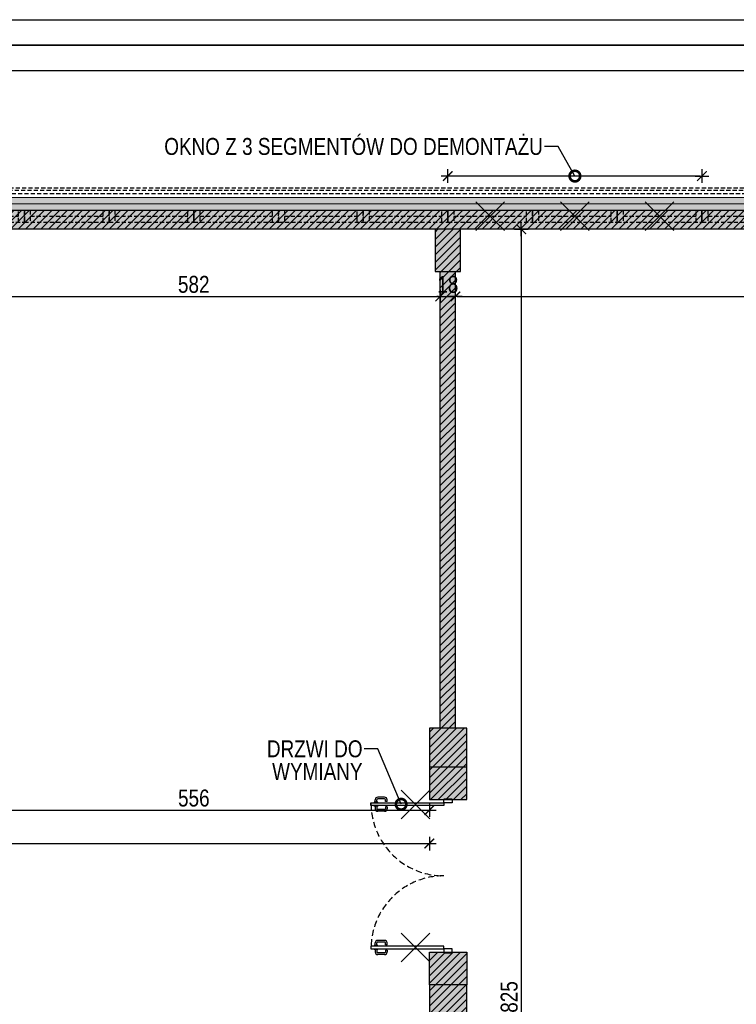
# Model space of a CAD drawing. Header units: millimetres. Extents: x 59331 to 112314, y -16110 to 34390.
# Tile 117 of 198: x 61185 to 62031, y 22301 to 23464. Entities that reach past the tile are written whole.
import ezdxf
from ezdxf import colors
from ezdxf.entities.mleader import LeaderData, LeaderLine
from ezdxf.math import Vec2, Vec3

# ---------------------------------------------------------------- set-up
doc = ezdxf.new("R2010")
doc.units = ezdxf.units.MM
doc.linetypes.add('DASHED', pattern=[0.75, 0.5, -0.25])
doc.layers.get('DEFPOINTS').update_dxf_attribs({"lineweight": 9})
for name, color, linetype in [('_HSA_HATCH_WYPEŁNIENIA_PRZEGRÓD', 205, 'Continuous'), ('_HSA_STOLARKA_WEWNĘTRZNA', 132, 'Continuous'), ('_HSA_STOLARKA_ZEWNĘTRZNA', 132, 'Continuous'), ('_HSA_WIDOKOWE', 1, 'Continuous'), ('_HSA_WIDOKOWE_CIENKIE', 8, 'Continuous'), ('_HSA_WYM_100', 141, 'Continuous'), ('_HSA_ŚCIANY_DZIAŁOWE', 6, 'Continuous'), ('_HSA_ŚCIANY_KONSTRUKCYJNE', 3, 'Continuous'), ('_HSA_ŚCIANY_MUROWANE', 4, 'Continuous')]:
    doc.layers.add(name, color=color, linetype=linetype)
doc.layers.add('_HSA_IZOLACJA_TERMICZNA', color=2, linetype='Continuous', lineweight=5)
doc.layers.add('_HSA_UWAGI', color=50, linetype='Continuous', plot=False)
doc.layers.add('_HSA_WYBURZENIA', color=7, linetype='Continuous', true_color=0xdd0303)
doc.layers.add('_HSA_WYBURZENIA_01', color=7, linetype='Continuous', true_color=0xdd0303)
doc.styles.add('ARIAL_100', font='Arial.ttf', dxfattribs={"width": 0.8, "height": 20})
doc.linetypes.add('BATTING', pattern='A,0.00254,-2.54,[134,ltypeshp.shx,S=2.54,R=0,X=-2.54,Y=0],-5.08,[134,ltypeshp.shx,S=2.54,R=180,X=2.54,Y=0],-2.54', length=10.16254)
doc.dimstyles.new('WYM_WEWN_100', dxfattribs={"dimtxt": 20, "dimasz": 2, "dimexe": 10, "dimexo": 0, "dimgap": 4, "dimtad": 1, "dimdec": 1, "dimrnd": 0.1, "dimtxsty": 'ARIAL_100', "dimblk": 'Wym-03', "dimcen": 0, "dimdle": 10, "dimse1": 1, "dimse2": 1, "dimclrt": 256, "dimazin": 2, "dimtfac": 1, "dimtdec": 1, "dimtix": 1, "dimtmove": 2, "dimatfit": 0, "dimfxl": 1, "dimtolj": 1, "dimtzin": 0, "dimarcsym": 0})

# ---------------------------------------------------------------- blocks, each defined once
blk = doc.blocks.new('A$C8bc12de0')
at = {"linetype": 'ByBlock', "ltscale": 10}
blk.add_lwpolyline([(2.9, 11.4), (10281.7, 11.4), (10281.7, 8.2), (2.9, 8.2)], close=True, dxfattribs=at)
blk = doc.blocks.new('*U257')
at = {"linetype": 'ByBlock', "ltscale": 10}
for p, q in [((0, 14), (100, 14)), ((0, 0), (0, 14)), ((7, 0), (7, 14)), ((93, 14), (93, 0)), ((100, 14), (100, 0)), ((0, 0), (100, 0)), ((7, 7), (93, 7))]:
    blk.add_line(p, q, dxfattribs=at)
blk = doc.blocks.new('*U258')
at = {"linetype": 'ByBlock', "ltscale": 10}
for p, q in [((0, 14), (100, 14)), ((0, 0), (0, 14)), ((7, 0), (7, 14)), ((93, 14), (93, 0)), ((100, 14), (100, 0)), ((0, 0), (100, 0)), ((7, 7), (93, 7))]:
    blk.add_line(p, q, dxfattribs=at)
blk = doc.blocks.new('*U259')
at = {"linetype": 'ByBlock', "ltscale": 10}
for p, q in [((0, 14), (100, 14)), ((0, 0), (0, 14)), ((7, 0), (7, 14)), ((93, 14), (93, 0)), ((100, 14), (100, 0)), ((0, 0), (100, 0)), ((7, 7), (93, 7))]:
    blk.add_line(p, q, dxfattribs=at)
blk = doc.blocks.new('*U260')
at = {"linetype": 'ByBlock', "ltscale": 10}
for p, q in [((0, 14), (100, 14)), ((0, 0), (0, 14)), ((7, 0), (7, 14)), ((93, 14), (93, 0)), ((100, 14), (100, 0)), ((0, 0), (100, 0)), ((7, 7), (93, 7))]:
    blk.add_line(p, q, dxfattribs=at)
blk = doc.blocks.new('*U261')
at = {"linetype": 'ByBlock', "ltscale": 10}
for p, q in [((0, 14), (100, 14)), ((0, 0), (0, 14)), ((7, 0), (7, 14)), ((93, 14), (93, 0)), ((100, 14), (100, 0)), ((0, 0), (100, 0)), ((7, 7), (93, 7))]:
    blk.add_line(p, q, dxfattribs=at)
blk = doc.blocks.new('*U245')
at = {"linetype": 'ByBlock', "ltscale": 10}
for p, q in [((0, 14), (100, 14)), ((0, 0), (0, 14)), ((7, 0), (7, 14)), ((93, 14), (93, 0)), ((100, 14), (100, 0)), ((0, 0), (100, 0)), ((7, 7), (93, 7))]:
    blk.add_line(p, q, dxfattribs=at)
blk = doc.blocks.new('*U246')
at = {"linetype": 'ByBlock', "ltscale": 10}
for p, q in [((0, 14), (100, 14)), ((0, 0), (0, 14)), ((7, 0), (7, 14)), ((93, 14), (93, 0)), ((100, 14), (100, 0)), ((0, 0), (100, 0)), ((7, 7), (93, 7))]:
    blk.add_line(p, q, dxfattribs=at)
blk = doc.blocks.new('*U247')
at = {"linetype": 'ByBlock', "ltscale": 10}
for p, q in [((0, 14), (100, 14)), ((0, 0), (0, 14)), ((7, 0), (7, 14)), ((93, 14), (93, 0)), ((100, 14), (100, 0)), ((0, 0), (100, 0)), ((7, 7), (93, 7))]:
    blk.add_line(p, q, dxfattribs=at)
blk = doc.blocks.new('*U248')
at = {"linetype": 'ByBlock', "ltscale": 10}
for p, q in [((0, 14), (100, 14)), ((0, 0), (0, 14)), ((7, 0), (7, 14)), ((93, 14), (93, 0)), ((100, 14), (100, 0)), ((0, 0), (100, 0)), ((7, 7), (93, 7))]:
    blk.add_line(p, q, dxfattribs=at)
blk = doc.blocks.new('*U249')
at = {"linetype": 'ByBlock', "ltscale": 10}
for p, q in [((0, 14), (100, 14)), ((0, 0), (0, 14)), ((7, 0), (7, 14)), ((93, 14), (93, 0)), ((100, 14), (100, 0)), ((0, 0), (100, 0)), ((7, 7), (93, 7))]:
    blk.add_line(p, q, dxfattribs=at)
blk = doc.blocks.new('*U365')
for p, q in [((-86.8, 82.25), (-86, 82.25)), ((-86.8, 77.75), (-86.8, 82.25)), ((-82.275, 82.25), (-83.075, 82.25)), ((-82.275, 77.75), (-82.275, 82.25)), ((82.275, 82.25), (83.075, 82.25)), ((82.275, 77.75), (82.275, 82.25)), ((86.8, 82.25), (86, 82.25)), ((86.8, 77.75), (86.8, 82.25)), ((-92.9, 69.86), (-92.9, 78)), ((-90.9, 69.86), (-90.9, 78)), ((-86.8, 81), (-89.9, 81)), ((-86.8, 79), (-89.9, 79)), ((-86, 77.75), (-86.8, 77.75)), ((-83.075, 77.75), (-82.275, 77.75)), ((-82.275, 81), (-79.175, 81)), ((-82.275, 79), (-79.175, 79)), ((-78.175, 69.86), (-78.175, 78)), ((-76.175, 69.86), (-76.175, 78)), ((76.175, 69.86), (76.175, 78)), ((78.175, 69.86), (78.175, 78)), ((82.275, 81), (79.175, 81)), ((82.275, 79), (79.175, 79)), ((83.075, 77.75), (82.275, 77.75)), ((86, 77.75), (86.8, 77.75)), ((86.8, 81), (89.9, 81)), ((86.8, 79), (89.9, 79)), ((90.9, 69.86), (90.9, 78)), ((92.9, 69.86), (92.9, 78)), ((-87.8, 68.86), (-89.9, 68.86)), ((-87.8, 66.86), (-89.9, 66.86)), ((-87.8, 66.86), (-87.8, 68.86)), ((-81.275, 66.86), (-81.275, 68.86)), ((-81.275, 68.86), (-79.175, 68.86)), ((-81.275, 66.86), (-79.175, 66.86)), ((81.275, 68.86), (79.175, 68.86)), ((81.275, 66.86), (79.175, 66.86)), ((81.275, 66.86), (81.275, 68.86)), ((87.8, 66.86), (87.8, 68.86)), ((87.8, 68.86), (89.9, 68.86)), ((87.8, 66.86), (89.9, 66.86))]:
    blk.add_line(p, q)
for points in [[(-86, 0), (-83.075, 0), (-83.075, 86), (-86, 86)], [(86, 0), (83.075, 0), (83.075, 86), (86, 86)], [(90, 0), (90, -10), (86, -10), (86, 0)], [(-90, 0), (-90, -10), (-86, -10), (-86, 0)]]:
    blk.add_lwpolyline(points, close=True)
for points in [[(91, 0), (91, -10)], [(-91, 0), (-91, -10)]]:
    blk.add_lwpolyline(points)
at = {"linetype": 'DASHED', "ltscale": 15}
for centre, start, end in [((-86, 0), 0, 90), ((86, 0), 90, 180)]:
    blk.add_arc(centre, 86, start, end, dxfattribs=at)
for centre, radius, start, end in [((-89.9, 78), 3, 90, 180), ((-89.9, 69.86), 3, 180, 270), ((-89.9, 78), 1, 90, 180), ((-89.9, 69.86), 1, 180, 270), ((-79.175, 78), 3, 0, 90), ((-79.175, 78), 1, 0, 90), ((-79.175, 69.86), 3, 270, 0), ((-79.175, 69.86), 1, 270, 0), ((79.175, 78), 3, 90, 180), ((79.175, 69.86), 3, 180, 270), ((79.175, 78), 1, 90, 180), ((79.175, 69.86), 1, 180, 270), ((89.9, 78), 3, 0, 90), ((89.9, 78), 1, 0, 90), ((89.9, 69.86), 3, 270, 0), ((89.9, 69.86), 1, 270, 0)]:
    blk.add_arc(centre, radius, start, end)
blk = doc.blocks.new('A$C6782ac1e')
at = {"linetype": 'Continuous', "ltscale": 400}
for p, q in [((20.6, 12.2), (-20.6, -12.2)), ((-12.2, 20.6), (12.2, -20.6))]:
    blk.add_line(p, q, dxfattribs=at)
blk = doc.blocks.new('_DotSmall')
at = {"color": 0, "linetype": 'ByBlock', "const_width": 0.5}
blk.add_lwpolyline([(-0.0625, 0, 1), (0.0625, 0, 1)], format="xyb", close=True, dxfattribs=at)
blk = doc.blocks.new('Wym-03')
for p, q in [((-4, 0), (4, 0)), ((0, 4), (0, -4))]:
    blk.add_line(p, q)
blk.add_lwpolyline([(-2.83, -2.83, 0.8, 0.8, 0), (2.83, 2.83, 0.05, 0.05, 0)], format="xyseb")
blk = doc.blocks.new('*D424')
at = {"layer": '_HSA_WYM_100', "color": 0, "lineweight": -2, "transparency": 16777216}
blk.add_line((60492.3, 23403.5), (70748.3, 23403.5), dxfattribs=at)
at = {"layer": 'DEFPOINTS', "color": 0, "transparency": 16777216}
for p in [(70750.3, 23403.5), (60490.3, 23238.5), (70750.3, 23238.5)]:
    blk.add_point(p, dxfattribs=at)
at = {"layer": '_HSA_WYM_100', "color": 0, "lineweight": -2, "transparency": 16777216, "xscale": 2, "yscale": 2, "zscale": 2}
for p, rotation in [((60490.3, 23403.5), 179.9999999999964), ((70750.3, 23403.5), 359.9999999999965)]:
    blk.add_blockref('Wym-03', p, dxfattribs=dict(at, rotation=rotation))
at = {"layer": '_HSA_WYM_100', "transparency": 16777216, "insert": (65620.3, 23417.7), "char_height": 20, "attachment_point": 5, "style": 'ARIAL_100'}
blk.add_mtext('\\A1;10260', dxfattribs=at)
blk = doc.blocks.new('*D428')
at = {"layer": '_HSA_WYM_100', "color": 0, "lineweight": -2, "transparency": 16777216}
blk.add_line((72356.2, 23433.5), (60433.3, 23433.5), dxfattribs=at)
at = {"layer": 'DEFPOINTS', "color": 0, "transparency": 16777216}
for p in [(60431.3, 23433.5), (60431.3, 23253.5), (72358.2, 23253.5)]:
    blk.add_point(p, dxfattribs=at)
at = {"layer": '_HSA_WYM_100', "color": 0, "lineweight": -2, "transparency": 16777216, "xscale": 2, "yscale": 2, "zscale": 2, "rotation": 180}
blk.add_blockref('Wym-03', (60431.3, 23433.5), dxfattribs=at)
at = {"layer": '_HSA_WYM_100', "color": 0, "lineweight": -2, "transparency": 16777216, "xscale": 2, "yscale": 2, "zscale": 2}
blk.add_blockref('Wym-03', (72358.2, 23433.5), dxfattribs=at)
at = {"layer": '_HSA_WYM_100', "transparency": 16777216, "insert": (66394.8, 23447.7), "char_height": 20, "attachment_point": 5, "style": 'ARIAL_100'}
blk.add_mtext('\\A1;11927', dxfattribs=at)
blk = doc.blocks.new('*D489')
at = {"layer": '_HSA_WYM_100', "color": 0, "lineweight": -2, "transparency": 16777216}
blk.add_line((60281.3, 20766.1), (60281.3, 22652.5), dxfattribs=at)
at = {"layer": 'DEFPOINTS', "color": 0, "transparency": 16777216}
for p in [(60281.3, 22654.5), (60431.3, 22654.5), (70739.3, 20764.1)]:
    blk.add_point(p, dxfattribs=at)
at = {"layer": '_HSA_WYM_100', "color": 0, "lineweight": -2, "transparency": 16777216, "xscale": 2, "yscale": 2, "zscale": 2}
for p, rotation in [((60281.3, 22654.5), 90), ((60281.3, 20764.1), 270)]:
    blk.add_blockref('Wym-03', p, dxfattribs=dict(at, rotation=rotation))
at = {"layer": '_HSA_WYM_100', "transparency": 16777216, "insert": (60265.3, 21709.3), "char_height": 20, "attachment_point": 5, "rotation": 90, "style": 'ARIAL_100'}
blk.add_mtext('\\A1;1890,5', dxfattribs=at)
blk = doc.blocks.new('*D611')
at = {"layer": '_HSA_WYBURZENIA_01', "color": 0, "lineweight": -2, "transparency": 16777216}
blk.add_line((61988.3, 23278.9), (61692.3, 23278.9), dxfattribs=at)
at = {"layer": 'DEFPOINTS', "color": 0, "transparency": 16777216}
for p in [(61690.3, 23278.9), (61690.3, 23224.5), (61990.3, 23224.5)]:
    blk.add_point(p, dxfattribs=at)
at = {"layer": '_HSA_WYBURZENIA_01', "color": 0, "lineweight": -2, "transparency": 16777216, "xscale": 2, "yscale": 2, "zscale": 2}
for p, rotation in [((61690.3, 23278.9), 180.0000000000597), ((61990.3, 23278.9), 5.971223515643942e-11)]:
    blk.add_blockref('Wym-03', p, dxfattribs=dict(at, rotation=rotation))
blk = doc.blocks.new('*D683')
at = {"layer": '_HSA_WYM_100', "color": 0, "lineweight": -2, "transparency": 16777216}
blk.add_line((61101.3, 23136.8), (61679.3, 23136.8), dxfattribs=at)
at = {"layer": 'DEFPOINTS', "color": 0, "transparency": 16777216}
for p in [(61099.3, 23166.1), (61681.3, 23166.1), (61681.3, 23136.8)]:
    blk.add_point(p, dxfattribs=at)
at = {"layer": '_HSA_WYM_100', "color": 0, "lineweight": -2, "transparency": 16777216, "xscale": 2, "yscale": 2, "zscale": 2, "rotation": 180.0000000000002}
blk.add_blockref('Wym-03', (61099.3, 23136.8), dxfattribs=at)
at = {"layer": '_HSA_WYM_100', "color": 0, "lineweight": -2, "transparency": 16777216, "xscale": 2, "yscale": 2, "zscale": 2}
blk.add_blockref('Wym-03', (61681.3, 23136.8), dxfattribs=at)
at = {"layer": '_HSA_WYM_100', "transparency": 16777216, "insert": (61390.3, 23151), "char_height": 20, "attachment_point": 5, "style": 'ARIAL_100'}
blk.add_mtext('\\A1;582', dxfattribs=at)
blk = doc.blocks.new('*D684')
at = {"layer": '_HSA_WYM_100', "color": 0, "lineweight": -2, "transparency": 16777216}
for p, q in [((61679.3, 23136.8), (61677.3, 23136.8)), ((61681.3, 23136.8), (61699.3, 23136.8)), ((61701.3, 23136.8), (61703.3, 23136.8))]:
    blk.add_line(p, q, dxfattribs=at)
at = {"layer": 'DEFPOINTS', "color": 0, "transparency": 16777216}
for p in [(61681.3, 23166.1), (61699.3, 23166.1), (61699.3, 23136.8)]:
    blk.add_point(p, dxfattribs=at)
at = {"layer": '_HSA_WYM_100', "color": 0, "lineweight": -2, "transparency": 16777216, "xscale": 2, "yscale": 2, "zscale": 2}
blk.add_blockref('Wym-03', (61681.3, 23136.8), dxfattribs=at)
at = {"layer": '_HSA_WYM_100', "color": 0, "lineweight": -2, "transparency": 16777216, "xscale": 2, "yscale": 2, "zscale": 2, "rotation": 180.0000000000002}
blk.add_blockref('Wym-03', (61699.3, 23136.8), dxfattribs=at)
at = {"layer": '_HSA_WYM_100', "transparency": 16777216, "insert": (61690.3, 23151), "char_height": 20, "attachment_point": 5, "style": 'ARIAL_100'}
blk.add_mtext('\\A1;18', dxfattribs=at)
blk = doc.blocks.new('*D685')
at = {"layer": '_HSA_WYM_100', "color": 0, "lineweight": -2, "transparency": 16777216}
blk.add_line((61701.3, 23136.8), (63479.3, 23136.8), dxfattribs=at)
at = {"layer": 'DEFPOINTS', "color": 0, "transparency": 16777216}
for p in [(61699.3, 23166.1), (63481.3, 23166.1), (63481.3, 23136.8)]:
    blk.add_point(p, dxfattribs=at)
at = {"layer": '_HSA_WYM_100', "color": 0, "lineweight": -2, "transparency": 16777216, "xscale": 2, "yscale": 2, "zscale": 2, "rotation": 180.0000000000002}
blk.add_blockref('Wym-03', (61699.3, 23136.8), dxfattribs=at)
at = {"layer": '_HSA_WYM_100', "color": 0, "lineweight": -2, "transparency": 16777216, "xscale": 2, "yscale": 2, "zscale": 2}
blk.add_blockref('Wym-03', (63481.3, 23136.8), dxfattribs=at)
at = {"layer": '_HSA_WYM_100', "transparency": 16777216, "insert": (62590.3, 23151), "char_height": 20, "attachment_point": 5, "style": 'ARIAL_100'}
blk.add_mtext('\\A1;1782', dxfattribs=at)
blk = doc.blocks.new('*D710')
at = {"layer": '_HSA_WYM_100', "color": 0, "lineweight": -2, "transparency": 16777216}
blk.add_line((61114.3, 22530.4), (61666.5, 22530.4), dxfattribs=at)
at = {"layer": 'DEFPOINTS', "color": 0, "transparency": 16777216}
for p in [(61112.3, 22581.7), (61668.5, 22542.9), (61668.5, 22530.4)]:
    blk.add_point(p, dxfattribs=at)
at = {"layer": '_HSA_WYM_100', "color": 0, "lineweight": -2, "transparency": 16777216, "xscale": 2, "yscale": 2, "zscale": 2}
for p, rotation in [((61112.3, 22530.4), 180.0000000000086), ((61668.5, 22530.4), 8.549330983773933e-12)]:
    blk.add_blockref('Wym-03', p, dxfattribs=dict(at, rotation=rotation))
at = {"layer": '_HSA_WYM_100', "transparency": 16777216, "insert": (61390.4, 22544.6), "char_height": 20, "attachment_point": 5, "style": 'ARIAL_100'}
blk.add_mtext('\\A1;556', dxfattribs=at)
blk = doc.blocks.new('*D711')
at = {"layer": '_HSA_WYM_100', "color": 0, "lineweight": -2, "transparency": 16777216}
blk.add_line((60463.3, 22491), (61666.5, 22491), dxfattribs=at)
at = {"layer": 'DEFPOINTS', "color": 0, "transparency": 16777216}
for p in [(60461.3, 22581.7), (61668.5, 22581.7), (61668.5, 22491)]:
    blk.add_point(p, dxfattribs=at)
at = {"layer": '_HSA_WYM_100', "color": 0, "lineweight": -2, "transparency": 16777216, "xscale": 2, "yscale": 2, "zscale": 2}
for p, rotation in [((60461.3, 22491), 179.9999999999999), ((61668.5, 22491), 359.9999999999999)]:
    blk.add_blockref('Wym-03', p, dxfattribs=dict(at, rotation=rotation))
at = {"layer": '_HSA_WYM_100', "transparency": 16777216, "insert": (61064.9, 22505.2), "char_height": 20, "attachment_point": 5, "style": 'ARIAL_100'}
blk.add_mtext('\\A1;1207', dxfattribs=at)
blk = doc.blocks.new('*D712')
at = {"layer": '_HSA_WYM_100', "color": 0, "lineweight": -2, "transparency": 16777216}
blk.add_line((61777, 23214.1), (61777, 21393.2), dxfattribs=at)
at = {"layer": 'DEFPOINTS', "color": 0, "transparency": 16777216}
for p in [(61705.3, 23216.1), (61705.3, 21391.2), (61777, 21391.2)]:
    blk.add_point(p, dxfattribs=at)
at = {"layer": '_HSA_WYM_100', "color": 0, "lineweight": -2, "transparency": 16777216, "xscale": 2, "yscale": 2, "zscale": 2}
for p, rotation in [((61777, 23216.1), 89.99999999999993), ((61777, 21391.2), 269.9999999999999)]:
    blk.add_blockref('Wym-03', p, dxfattribs=dict(at, rotation=rotation))
at = {"layer": '_HSA_WYM_100', "transparency": 16777216, "insert": (61762.8, 22303.7), "char_height": 20, "attachment_point": 5, "rotation": 90, "style": 'ARIAL_100'}
blk.add_mtext('\\A1;1825', dxfattribs=at)

msp = doc.modelspace()

# ---------------------------------------------------------------- hatches: boundary and pattern name
at = {"layer": '_HSA_HATCH_WYPEŁNIENIA_PRZEGRÓD', "true_color": 0x969696}
msp.add_hatch(color=252, dxfattribs=at).paths.add_polyline_path([(72278.19, 23173.28), (72278.19, 23209), (72296.81, 23209), (72296.81, 23216.14), (60490.33, 23216.14), (60490.33, 23253.53), (72358.19, 23253.53), (72358.19, 22564.17), (72343.19, 22564.17), (72343.19, 22559.17), (72313.81, 22559.17), (72313.81, 23173.28)])
at = {"layer": '_HSA_HATCH_WYPEŁNIENIA_PRZEGRÓD'}
h = msp.add_hatch(dxfattribs=at)
h.set_pattern_fill('ANSI31', color=256, scale=2, style=0)
h.set_pattern_definition([(45, (0, -5754.548), (-4.49012806, 4.49012806), [])])
h.paths.add_polyline_path([(72278.19, 23173.28), (72278.19, 23209), (72296.81, 23209), (72296.81, 23216.14), (60490.33, 23216.14), (60490.33, 23238.53), (72343.19, 23238.53), (72343.19, 22559.17), (72313.81, 22559.17), (72313.81, 23173.28)])
h = msp.add_hatch(dxfattribs=at)
h.set_pattern_fill('ANSI31', color=256, scale=2, angle=-1e-13, style=0)
h.paths.add_polyline_path([(61705.33, 21441.25), (61675.33, 21441.25), (61675.33, 21391.25), (61690.33, 21391.25), (61705.33, 21391.25)])
h.paths.add_polyline_path([(61699.33, 21838.39), (61681.33, 21838.39), (61681.33, 21441.25), (61699.33, 21441.25)])
h.paths.add_polyline_path([(61712.54, 21884.11), (61668.54, 21884.11), (61668.54, 21838.39), (61712.54, 21838.39)])
h.paths.add_polyline_path([(61699.33, 22278.39), (61681.33, 22278.39), (61681.33, 21884.11), (61699.33, 21884.11)])
h.paths.add_polyline_path([(61712.54, 22324.11), (61668.54, 22324.11), (61668.54, 22278.39), (61712.54, 22278.39)])
h.paths.add_polyline_path([(61712.54, 22362.89), (61668.54, 22362.89), (61668.54, 22324.11), (61712.54, 22324.11)])
h.paths.add_polyline_path([(61712.54, 22581.67), (61668.54, 22581.67), (61668.54, 22542.89), (61712.54, 22542.89)])
h.paths.add_polyline_path([(61712.54, 22627.39), (61668.54, 22627.39), (61668.54, 22581.67), (61712.54, 22581.67)])
h.paths.add_polyline_path([(61705.33, 23216.14), (61675.33, 23216.14), (61675.33, 23166.14), (61705.33, 23166.14)])
h.paths.add_polyline_path([(61699.33, 23166.14), (61681.33, 23166.14), (61681.33, 22627.39), (61699.33, 22627.39)])
h.paths.add_polyline_path([(62305.33, 23216.14), (62275.33, 23216.14), (62275.33, 23166.14), (62305.33, 23166.14)])
h.paths.add_polyline_path([(62905.33, 23216.14), (62875.33, 23216.14), (62875.33, 23166.14), (62905.33, 23166.14)])
h.paths.add_polyline_path([(63505.33, 23216.14), (63475.33, 23216.14), (63475.33, 23166.14), (63505.33, 23166.14)])
h.paths.add_polyline_path([(63499.33, 23166.14), (63481.33, 23166.14), (63481.33, 22627.39), (63499.33, 22627.39)])
h.paths.add_polyline_path([(63513.14, 22599.67), (63513.14, 22627.39), (63469.14, 22627.39), (63469.14, 22581.67), (63513.14, 22581.67)])
h.paths.add_polyline_path([(63728.54, 22599.67), (63513.14, 22599.67), (63513.14, 22581.67), (63728.54, 22581.67)])
h.paths.add_polyline_path([(63772.54, 22627.39), (63728.54, 22627.39), (63728.54, 22581.67), (63772.54, 22581.67)])
h.paths.add_polyline_path([(63762.03, 22581.67), (63744.03, 22581.67), (63744.03, 22536.89), (63762.03, 22536.89)])
h.paths.add_polyline_path([(63849.38, 22599.67), (63772.54, 22599.67), (63772.54, 22581.67), (63849.38, 22581.67)])
h.paths.add_polyline_path([(64101.79, 22581.67), (64083.79, 22581.67), (64083.79, 22536.89), (64101.79, 22536.89)])
h.paths.add_polyline_path([(64099.08, 23166.14), (64081.08, 23166.14), (64081.08, 22627.39), (64099.08, 22627.39)])
h.paths.add_polyline_path([(64112.3, 22627.39), (64068.3, 22627.39), (64068.3, 22581.67), (64112.3, 22581.67)])
h.paths.add_polyline_path([(64068.3, 22599.67), (63967.38, 22599.67), (63967.38, 22581.67), (64068.3, 22581.67)])
h.paths.add_polyline_path([(64105.33, 23216.14), (64075.33, 23216.14), (64075.33, 23166.14), (64105.33, 23166.14)])
h.paths.add_polyline_path([(64101.79, 22368.89), (64083.79, 22368.89), (64083.79, 22324.11), (64101.79, 22324.11)])
h.paths.add_polyline_path([(64112.3, 22324.11), (64068.3, 22324.11), (64068.3, 22278.39), (64112.3, 22278.39)])
h.paths.add_polyline_path([(64099.08, 22278.39), (64081.08, 22278.39), (64081.08, 21884.11), (64099.08, 21884.11)])
h.paths.add_polyline_path([(63762.03, 22368.89), (63744.03, 22368.89), (63744.03, 22324.11), (63762.03, 22324.11)])
h.paths.add_polyline_path([(63772.54, 22324.11), (63728.54, 22324.11), (63728.54, 22278.39), (63772.54, 22278.39)])
h.paths.add_polyline_path([(63759.33, 22278.39), (63741.33, 22278.39), (63741.33, 21884.11), (63759.33, 21884.11)])
h.paths.add_polyline_path([(63772.54, 21884.11), (63728.54, 21884.11), (63728.54, 21838.39), (63772.54, 21838.39)])
h.paths.add_polyline_path([(63759.33, 21838.39), (63741.33, 21838.39), (63741.33, 21441.25), (63759.33, 21441.25)])
h.paths.add_polyline_path([(64099.08, 21838.39), (64081.08, 21838.39), (64081.08, 21718.39), (64099.08, 21718.39)])
h.paths.add_polyline_path([(64099.08, 21550.39), (64081.08, 21550.39), (64081.08, 21441.25), (64099.08, 21441.25)])
h.paths.add_polyline_path([(64105.33, 21441.25), (64075.33, 21441.25), (64075.33, 21391.25), (64105.33, 21391.25)])
h.paths.add_polyline_path([(64112.3, 21884.11), (64068.3, 21884.11), (64068.3, 21838.39), (64112.3, 21838.39)])
h.paths.add_polyline_path([(63765.08, 21441.25), (63735.08, 21441.25), (63735.08, 21391.25), (63765.08, 21391.25)])
h.paths.add_polyline_path([(63800.21, 21391.25), (62620.33, 21391.25), (62620.33, 21370.53), (63800.21, 21370.53)])
h.paths.add_polyline_path([(63505.33, 21441.25), (63475.33, 21441.25), (63475.33, 21391.25), (63505.33, 21391.25)])
h.paths.add_polyline_path([(62905.33, 21441.25), (62875.33, 21441.25), (62875.33, 21391.25), (62905.33, 21391.25)])
h.paths.add_polyline_path([(62380.33, 21391.25), (61690.33, 21391.25), (61675.33, 21391.25), (61660.33, 21391.25), (61660.33, 21370.53), (62380.33, 21370.53)])
h.paths.add_polyline_path([(62305.33, 21441.25), (62275.33, 21441.25), (62275.33, 21391.25), (62305.33, 21391.25)])
at = {"layer": '_HSA_HATCH_WYPEŁNIENIA_PRZEGRÓD', "true_color": 0x969696}
h = msp.add_hatch(color=252, dxfattribs=at)
h.paths.add_polyline_path([(61705.33, 21441.25), (61675.33, 21441.25), (61675.33, 21391.25), (61690.33, 21391.25), (61705.33, 21391.25)])
h.paths.add_polyline_path([(61699.33, 21838.39), (61681.33, 21838.39), (61681.33, 21441.25), (61699.33, 21441.25)])
h.paths.add_polyline_path([(61712.54, 21884.11), (61668.54, 21884.11), (61668.54, 21838.39), (61712.54, 21838.39)])
h.paths.add_polyline_path([(61699.33, 22278.39), (61681.33, 22278.39), (61681.33, 21884.11), (61699.33, 21884.11)])
h.paths.add_polyline_path([(61712.54, 22324.11), (61668.54, 22324.11), (61668.54, 22278.39), (61712.54, 22278.39)])
h.paths.add_polyline_path([(61712.54, 22362.89), (61668.54, 22362.89), (61668.54, 22324.11), (61712.54, 22324.11)])
h.paths.add_polyline_path([(61712.54, 22581.67), (61668.54, 22581.67), (61668.54, 22542.89), (61712.54, 22542.89)])
h.paths.add_polyline_path([(61712.54, 22627.39), (61668.54, 22627.39), (61668.54, 22581.67), (61712.54, 22581.67)])
h.paths.add_polyline_path([(61705.33, 23216.14), (61675.33, 23216.14), (61675.33, 23166.14), (61705.33, 23166.14)])
h.paths.add_polyline_path([(61699.33, 23166.14), (61681.33, 23166.14), (61681.33, 22627.39), (61699.33, 22627.39)])
h.paths.add_polyline_path([(62305.33, 23216.14), (62275.33, 23216.14), (62275.33, 23166.14), (62305.33, 23166.14)])
h.paths.add_polyline_path([(62905.33, 23216.14), (62875.33, 23216.14), (62875.33, 23166.14), (62905.33, 23166.14)])
h.paths.add_polyline_path([(63505.33, 23216.14), (63475.33, 23216.14), (63475.33, 23166.14), (63505.33, 23166.14)])
h.paths.add_polyline_path([(63499.33, 23166.14), (63481.33, 23166.14), (63481.33, 22627.39), (63499.33, 22627.39)])
h.paths.add_polyline_path([(63513.14, 22599.67), (63513.14, 22627.39), (63469.14, 22627.39), (63469.14, 22581.67), (63513.14, 22581.67)])
h.paths.add_polyline_path([(63728.54, 22599.67), (63513.14, 22599.67), (63513.14, 22581.67), (63728.54, 22581.67)])
h.paths.add_polyline_path([(63772.54, 22627.39), (63728.54, 22627.39), (63728.54, 22581.67), (63772.54, 22581.67)])
h.paths.add_polyline_path([(63762.03, 22581.67), (63744.03, 22581.67), (63744.03, 22536.89), (63762.03, 22536.89)])
h.paths.add_polyline_path([(63849.38, 22599.67), (63772.54, 22599.67), (63772.54, 22581.67), (63849.38, 22581.67)])
h.paths.add_polyline_path([(64101.79, 22581.67), (64083.79, 22581.67), (64083.79, 22536.89), (64101.79, 22536.89)])
h.paths.add_polyline_path([(64099.08, 23166.14), (64081.08, 23166.14), (64081.08, 22627.39), (64099.08, 22627.39)])
h.paths.add_polyline_path([(64112.3, 22627.39), (64068.3, 22627.39), (64068.3, 22581.67), (64112.3, 22581.67)])
h.paths.add_polyline_path([(64068.3, 22599.67), (63967.38, 22599.67), (63967.38, 22581.67), (64068.3, 22581.67)])
h.paths.add_polyline_path([(64105.33, 23216.14), (64075.33, 23216.14), (64075.33, 23166.14), (64105.33, 23166.14)])
h.paths.add_polyline_path([(64101.79, 22368.89), (64083.79, 22368.89), (64083.79, 22324.11), (64101.79, 22324.11)])
h.paths.add_polyline_path([(64112.3, 22324.11), (64068.3, 22324.11), (64068.3, 22278.39), (64112.3, 22278.39)])
h.paths.add_polyline_path([(64099.08, 22278.39), (64081.08, 22278.39), (64081.08, 21884.11), (64099.08, 21884.11)])
h.paths.add_polyline_path([(63762.03, 22368.89), (63744.03, 22368.89), (63744.03, 22324.11), (63762.03, 22324.11)])
h.paths.add_polyline_path([(63772.54, 22324.11), (63728.54, 22324.11), (63728.54, 22278.39), (63772.54, 22278.39)])
h.paths.add_polyline_path([(63759.33, 22278.39), (63741.33, 22278.39), (63741.33, 21884.11), (63759.33, 21884.11)])
h.paths.add_polyline_path([(63772.54, 21884.11), (63728.54, 21884.11), (63728.54, 21838.39), (63772.54, 21838.39)])
h.paths.add_polyline_path([(63759.33, 21838.39), (63741.33, 21838.39), (63741.33, 21441.25), (63759.33, 21441.25)])
h.paths.add_polyline_path([(64099.08, 21838.39), (64081.08, 21838.39), (64081.08, 21718.39), (64099.08, 21718.39)])
h.paths.add_polyline_path([(64099.08, 21550.39), (64081.08, 21550.39), (64081.08, 21441.25), (64099.08, 21441.25)])
h.paths.add_polyline_path([(64105.33, 21441.25), (64075.33, 21441.25), (64075.33, 21391.25), (64105.33, 21391.25)])
h.paths.add_polyline_path([(64112.3, 21884.11), (64068.3, 21884.11), (64068.3, 21838.39), (64112.3, 21838.39)])
h.paths.add_polyline_path([(63765.08, 21441.25), (63735.08, 21441.25), (63735.08, 21391.25), (63765.08, 21391.25)])
h.paths.add_polyline_path([(63800.21, 21391.25), (62620.33, 21391.25), (62620.33, 21355.53), (63800.21, 21355.53)])
h.paths.add_polyline_path([(63505.33, 21441.25), (63475.33, 21441.25), (63475.33, 21391.25), (63505.33, 21391.25)])
h.paths.add_polyline_path([(62905.33, 21441.25), (62875.33, 21441.25), (62875.33, 21391.25), (62905.33, 21391.25)])
h.paths.add_polyline_path([(62380.33, 21391.25), (61690.33, 21391.25), (61675.33, 21391.25), (61660.33, 21391.25), (61660.33, 21355.53), (62380.33, 21355.53)])
h.paths.add_polyline_path([(62305.33, 21441.25), (62275.33, 21441.25), (62275.33, 21391.25), (62305.33, 21391.25)])

# ---------------------------------------------------------------- linework, layer by layer
at = {"layer": '_HSA_IZOLACJA_TERMICZNA'}
msp.add_line((60431.33, 23253.53), (72358.19, 23253.53), dxfattribs=at)
at = {"layer": '_HSA_IZOLACJA_TERMICZNA', "color": 8, "linetype": 'BATTING', "ltscale": 0.7}
msp.add_line((60446.33, 23246.03), (72343.19, 23246.03), dxfattribs=at)
at = {"layer": '_HSA_STOLARKA_ZEWNĘTRZNA', "ltscale": 10, "const_width": 2}
for points in [[(61390.33, 23238.53), (61390.33, 23224.53)], [(61690.33, 23238.53), (61690.33, 23224.53)], [(61990.33, 23238.53), (61990.33, 23224.53)]]:
    msp.add_lwpolyline(points, dxfattribs=at)
at = {"layer": '_HSA_UWAGI'}
for points in [[(60221.33, 23463.53), (72568.19, 23463.53), (72568.19, 19317.42), (60221.33, 19317.42)], [(60251.33, 23433.53), (72538.19, 23433.53), (72538.19, 19347.42), (60251.33, 19347.42)], [(60281.33, 23403.53), (72508.19, 23403.53), (72508.19, 19377.42), (60281.33, 19377.42)]]:
    msp.add_lwpolyline(points, close=True, dxfattribs=at)
at = {"layer": '_HSA_WIDOKOWE', "linetype": 'DASHED', "ltscale": 10}
msp.add_lwpolyline([(60485.33, 23253.53), (60485.33, 23258.53), (70750.33, 23258.53), (70750.33, 23253.53)], dxfattribs=at)
at = {"layer": '_HSA_ŚCIANY_DZIAŁOWE'}
for p, q in [((61681.33, 22627.39), (61681.33, 23166.14)), ((61699.33, 22627.39), (61699.33, 23166.14))]:
    msp.add_line(p, q, dxfattribs=at)
for points in [[(61668.54, 22581.67), (61668.54, 22542.89), (61712.54, 22542.89), (61712.54, 22581.67)], [(61668.54, 22324.11), (61668.54, 22362.89), (61712.54, 22362.89), (61712.54, 22324.11)]]:
    msp.add_lwpolyline(points, dxfattribs=at)
at = {"layer": '_HSA_ŚCIANY_KONSTRUKCYJNE'}
for points in [[(61675.33, 23166.14), (61705.33, 23166.14), (61705.33, 23216.14), (61675.33, 23216.14)], [(61668.54, 22581.67), (61712.54, 22581.67), (61712.54, 22627.39), (61668.54, 22627.39)], [(61668.54, 22278.39), (61712.54, 22278.39), (61712.54, 22324.11), (61668.54, 22324.11)]]:
    msp.add_lwpolyline(points, close=True, dxfattribs=at)
at = {"layer": '_HSA_ŚCIANY_MUROWANE'}
msp.add_line((60490.33, 23238.53), (72343.19, 23238.53), dxfattribs=at)
at = {"layer": '_HSA_ŚCIANY_MUROWANE', "ltscale": 0.07}
msp.add_line((72296.81, 23216.14), (60490.33, 23216.14), dxfattribs=at)

# ---------------------------------------------------------------- block references
at = {"layer": '_HSA_STOLARKA_WEWNĘTRZNA', "rotation": 90.00000000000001}
msp.add_blockref('*U365', (61685.54, 22452.89), dxfattribs=at)
at = {"layer": '_HSA_STOLARKA_ZEWNĘTRZNA', "linetype": 'DASHED', "ltscale": 10, "xscale": -1, "rotation": 180}
for name, p in [('*U257', (61090.33, 23238.53)), ('*U258', (61190.33, 23238.53)), ('*U259', (61290.33, 23238.53)), ('*U260', (61390.33, 23238.53)), ('*U261', (61490.33, 23238.53)), ('*U245', (61590.33, 23238.53)), ('*U246', (61690.33, 23238.53)), ('*U247', (61790.33, 23238.53)), ('*U248', (61890.33, 23238.53)), ('*U249', (61990.33, 23238.53))]:
    msp.add_blockref(name, p, dxfattribs=at)
at = {"layer": '_HSA_WIDOKOWE_CIENKIE', "linetype": 'DASHED', "ltscale": 10}
msp.add_blockref('A$C8bc12de0', (60472.2, 23253.53), dxfattribs=at)
at = {"layer": '_HSA_WYBURZENIA', "rotation": 14.34042781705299}
for p in [(61740.33, 23231.53), (61840.33, 23231.53), (61940.33, 23231.53), (61652.13, 22537.27), (61652.13, 22368.15)]:
    msp.add_blockref('A$C6782ac1e', p, dxfattribs=at)

# ---------------------------------------------------------------- dimensions: what is measured, and where the dimension line sits
at = {"layer": '_HSA_WYBURZENIA_01'}
dim = msp.add_aligned_dim(p1=(61990.33, 23224.53), p2=(61690.33, 23224.53), distance=-54.38, text=' ', dimstyle='WYM_WEWN_100', dxfattribs=at)
dim.commit()
dim.dimension.update_dxf_attribs({"geometry": '*D611', "text_midpoint": (61840.33, 23278.91)})
at = {"layer": '_HSA_WYM_100'}
for p1, p2, distance, picture, middle in [((72358.19, 23253.53), (60431.33, 23253.53), -180, '*D428', (66394.76, 23447.74)), ((61705.33, 23216.14), (61705.33, 21391.25), 71.64, '*D712', (61762.76, 22303.69)), ((60461.33, 22581.67), (61668.54, 22581.67), -90.7, '*D711', (61064.93, 22505.17))]:
    dim = msp.add_aligned_dim(p1=p1, p2=p2, distance=distance, dimstyle='WYM_WEWN_100', override={"dimrnd": 0.5}, dxfattribs=at)
    dim.commit()
    dim.dimension.update_dxf_attribs({"geometry": picture, "text_midpoint": middle})
for base, p1, p2, angle, picture, middle in [((70750.33, 23403.53), (60490.33, 23238.53), (70750.33, 23238.53), 180, '*D424', (65620.33, 23417.74)), ((61681.33, 23136.82), (61099.33, 23166.14), (61681.33, 23166.14), 180, '*D683', (61390.33, 23151.03)), ((61699.33, 23136.82), (61681.33, 23166.14), (61699.33, 23166.14), 180, '*D684', (61690.33, 23151.03)), ((63481.33, 23136.82), (61699.33, 23166.14), (63481.33, 23166.14), 180, '*D685', (62590.33, 23151.03)), ((60281.33, 22654.53), (70739.33, 20764.14), (60431.33, 22654.53), 270, '*D489', (60265.31, 21709.33)), ((61668.54, 22530.37), (61112.33, 22581.67), (61668.54, 22542.89), 180, '*D710', (61390.43, 22544.58))]:
    dim = msp.add_linear_dim(base=base, p1=p1, p2=p2, angle=angle, dimstyle='WYM_WEWN_100', override={"dimrnd": 0.5}, dxfattribs=at)
    dim.commit()
    dim.dimension.update_dxf_attribs({"geometry": picture, "text_midpoint": middle})

# ---------------------------------------------------------------- leaders
at = {"layer": '_HSA_WYBURZENIA_01'}
ml = msp.add_multileader_mtext('Standard', dxfattribs=at)
ml.set_content('\\pxt5;OKNO Z 3 SEGMENTÓW DO DEMONTAŻU', color=256, style='ARIAL_100')
ml.set_leader_properties()
ml.set_arrow_properties(name='DOTSMALL')
ml.build(insert=Vec2(0, 0))
ml.multileader.update_dxf_attribs({"dogleg_length": 10, "arrow_head_size": 25})
ctx = ml.context
ctx.base_point, ctx.char_height, ctx.arrow_head_size, ctx.plane_origin = Vec3(61356.3, 23313.73), 20, 25, Vec3(61950.55, 24079.15)
ctx.text_align_type = 2
notes = []
notes.append((ctx, [(1, (1, 1, 0), (61820.5, 23313.73), (-1, 0), 16.03, [(2, [(61840.33, 23278.91)], 0, [])])]))
ctx.mtext.insert, ctx.mtext.rotation, ctx.mtext.width, ctx.mtext.defined_height, ctx.mtext.alignment, ctx.mtext.line_spacing_factor = Vec3(61802.47, 23323.91), -6.2831853, 531.3143, 47.86, 3, 0.8
ml = msp.add_multileader_mtext('Standard', dxfattribs=at)
ml.set_content('DRZWI DO\\PWYMIANY', color=256, style='ARIAL_100')
ml.set_leader_properties()
ml.set_arrow_properties(name='DOTSMALL')
ml.build(insert=Vec2(0, 0))
ml.multileader.update_dxf_attribs({"dogleg_length": 10, "arrow_head_size": 25})
ctx = ml.context
ctx.base_point, ctx.char_height, ctx.arrow_head_size, ctx.plane_origin = Vec3(61477.37, 22602.85), 20, 25, Vec3(61745.38, 23337.62)
ctx.text_align_type = 2
notes.append((ctx, [(1, (1, 1, 0), (61607.65, 22602.85), (-1, 0), 16.03, [(2, [(61635.16, 22537.38)], 0, [])])]))
ctx.mtext.insert, ctx.mtext.rotation, ctx.mtext.width, ctx.mtext.defined_height, ctx.mtext.alignment, ctx.mtext.line_spacing_factor = Vec3(61589.62, 22612.85), -6.2831853, 239.0298, 80.57, 3, 0.8
for ctx, leaders in notes:
    for number, flags, end, landing, length, lines in leaders:
        leader = LeaderData()
        leader.index, (leader.has_last_leader_line, leader.has_dogleg_vector, leader.attachment_direction) = number, flags
        leader.last_leader_point, leader.dogleg_vector, leader.dogleg_length = Vec3(end), Vec3(landing), length
        for number, points, colour, breaks in lines:
            line = LeaderLine()
            line.index, line.vertices, line.color, line.breaks = number, Vec3.list(points), colors.encode_raw_color(colour), breaks
            leader.lines.append(line)
        ctx.leaders.append(leader)

doc.saveas('drawing.dxf')
